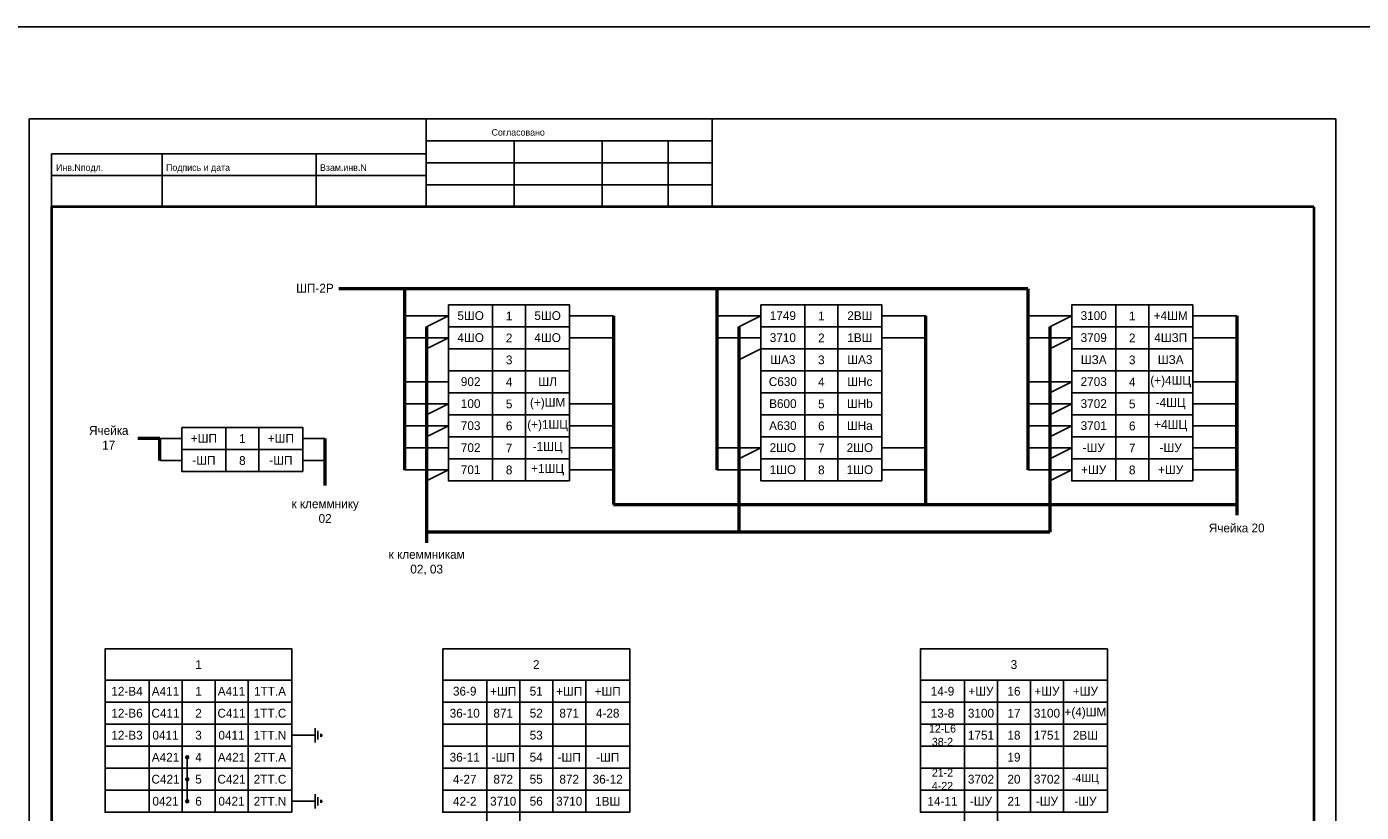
# Model space of a CAD drawing. Header units: millimetres. Extents: x 4897 to 12009, y -3017 to 2708.
# Tile 75 of 86: x 8597 to 8900, y 975 to 1154. Entities that reach past the tile are written whole.
import ezdxf

# ---------------------------------------------------------------- set-up
doc = ezdxf.new("R2010")
doc.units = ezdxf.units.MM
doc.styles.add('SIMPLEX', font='txt', dxfattribs={"height": 5})

msp = doc.modelspace()

# ---------------------------------------------------------------- linework, layer by layer
for p, q in [((8597.27, 1132.6), (8894.32, 1132.6)), ((8597.27, 1132.6), (8597.27, 712.59)), ((8687.51, 1132.6), (8687.51, 1112.6)), ((8752.51, 1112.6), (8752.51, 1132.6)), ((8894.32, 1132.6), (8894.32, 712.59)), ((8687.51, 1127.6), (8752.51, 1127.6)), ((8707.51, 1127.6), (8707.51, 1112.6)), ((8727.51, 1127.6), (8727.51, 1112.6)), ((8742.51, 1127.6), (8742.51, 1112.6)), ((8602.32, 1124.6), (8602.32, 1112.6)), ((8602.32, 1124.6), (8687.51, 1124.6)), ((8627.51, 1124.6), (8627.51, 1112.6)), ((8662.51, 1124.6), (8662.51, 1112.6)), ((8687.51, 1122.6), (8752.51, 1122.6)), ((8602.32, 1119.72), (8687.51, 1119.72)), ((8687.51, 1117.6), (8752.51, 1117.6)), ((8692.62, 1087.8), (8682.62, 1087.8)), ((8692.62, 1087.8), (8687.62, 1085.3)), ((8720.12, 1087.8), (8730.12, 1087.8)), ((8763.59, 1087.8), (8753.59, 1087.8)), ((8763.59, 1087.8), (8758.59, 1085.3)), ((8791.09, 1087.8), (8801.09, 1087.8)), ((8834.25, 1087.8), (8824.25, 1087.8)), ((8834.25, 1087.8), (8829.25, 1085.3)), ((8861.75, 1087.8), (8871.75, 1087.8)), ((8692.62, 1082.8), (8682.62, 1082.8)), ((8692.62, 1082.8), (8687.62, 1080.3)), ((8720.12, 1082.8), (8730.12, 1082.8)), ((8763.59, 1082.8), (8753.59, 1082.8)), ((8763.59, 1080.3), (8758.59, 1077.8)), ((8791.09, 1082.8), (8801.09, 1082.8)), ((8834.25, 1082.8), (8824.25, 1082.8)), ((8834.25, 1082.8), (8829.25, 1080.3)), ((8861.75, 1082.8), (8871.75, 1082.8)), ((8692.62, 1072.8), (8682.62, 1072.8)), ((8834.25, 1072.8), (8824.25, 1072.8)), ((8834.25, 1072.8), (8829.25, 1070.3)), ((8861.75, 1072.8), (8871.75, 1072.8)), ((8692.62, 1067.8), (8682.62, 1067.8)), ((8692.62, 1067.8), (8687.62, 1065.3)), ((8720.12, 1067.8), (8730.12, 1067.8)), ((8834.25, 1067.8), (8824.25, 1067.8)), ((8834.25, 1067.8), (8829.25, 1065.3)), ((8861.75, 1067.8), (8871.75, 1067.8)), ((8692.62, 1062.8), (8682.62, 1062.8)), ((8692.62, 1062.8), (8687.62, 1060.3)), ((8720.12, 1062.8), (8730.12, 1062.8)), ((8834.25, 1062.8), (8824.25, 1062.8)), ((8834.25, 1062.8), (8829.25, 1060.3)), ((8861.75, 1062.8), (8871.75, 1062.8)), ((8631.98, 1059.94), (8626.98, 1059.94)), ((8664.48, 1059.94), (8659.48, 1059.94)), ((8692.62, 1057.8), (8682.62, 1057.8)), ((8720.12, 1057.8), (8730.12, 1057.8)), ((8763.59, 1057.8), (8753.59, 1057.8)), ((8763.59, 1057.8), (8758.59, 1055.3)), ((8791.09, 1057.8), (8801.09, 1057.8)), ((8834.25, 1057.8), (8824.25, 1057.8)), ((8834.25, 1057.8), (8829.25, 1055.3)), ((8861.75, 1057.8), (8871.75, 1057.8)), ((8631.98, 1054.94), (8626.98, 1054.94)), ((8664.48, 1054.94), (8659.48, 1054.94)), ((8692.62, 1052.8), (8682.62, 1052.8)), ((8692.62, 1052.8), (8687.62, 1050.3)), ((8720.12, 1052.8), (8730.12, 1052.8)), ((8763.59, 1052.8), (8753.59, 1052.8)), ((8791.09, 1052.8), (8801.09, 1052.8)), ((8834.25, 1052.8), (8824.25, 1052.8)), ((8834.25, 1052.8), (8829.25, 1050.3)), ((8861.75, 1052.8), (8871.75, 1052.8)), ((8662.24, 992.53), (8657.01, 992.53)), ((8662.24, 990.9), (8662.24, 994.15)), ((8662.89, 991.55), (8662.89, 993.5)), ((8663.54, 992.2), (8663.54, 992.85)), ((8663.54, 992.85), (8663.87, 992.53)), ((8663.54, 992.2), (8663.87, 992.53)), ((8633.2, 987.53), (8633.2, 977.53)), ((8662.24, 977.53), (8657.01, 977.53)), ((8662.24, 975.9), (8662.24, 979.15)), ((8662.89, 976.55), (8662.89, 978.5)), ((8663.54, 977.2), (8663.54, 977.85)), ((8663.54, 977.85), (8663.87, 977.53)), ((8663.54, 977.2), (8663.87, 977.53))]:
    msp.add_line(p, q)
at = {"lineweight": 40}
for p, q in [((8602.32, 1112.6), (8602.32, 717.5)), ((8889.32, 1112.6), (8889.32, 717.5))]:
    msp.add_line(p, q, dxfattribs=at)
at = {"linetype": 'Continuous', "lineweight": 40}
msp.add_line((8889.32, 1112.6), (8602.32, 1112.6), dxfattribs=at)
at = {"linetype": 'Continuous'}
for p, q in [((8703.33, 1112.6), (8683.33, 1112.6)), ((8743.33, 1112.6), (8723.33, 1112.6))]:
    msp.add_line(p, q, dxfattribs=at)
at = {"lineweight": 50}
for p, q in [((8824.25, 1093.94), (8667.62, 1093.94)), ((8682.62, 1093.94), (8682.62, 1052.8)), ((8753.59, 1093.94), (8753.59, 1052.8)), ((8824.25, 1093.94), (8824.25, 1052.8)), ((8730.12, 1087.8), (8730.12, 1044.97)), ((8801.09, 1044.97), (8801.09, 1087.8)), ((8871.75, 1087.8), (8871.75, 1042.53)), ((8687.62, 1085.3), (8687.62, 1036.26)), ((8758.59, 1085.3), (8758.59, 1038.69)), ((8829.25, 1085.3), (8829.25, 1038.69)), ((8871.75, 1052.8), (8871.75, 1072.8)), ((8626.98, 1059.94), (8621.98, 1059.94)), ((8626.98, 1054.94), (8626.98, 1059.94)), ((8664.48, 1059.94), (8664.48, 1049.31)), ((8730.12, 1044.97), (8871.75, 1044.97)), ((8829.25, 1038.69), (8687.62, 1038.69)), ((8730.12, 1038.69), (8726.11, 1038.69))]:
    msp.add_line(p, q, dxfattribs=at)
at = {"color": 1}
msp.add_lwpolyline([(5068.94, 1153.52), (9172.62, 1153.52), (9172.62, 657.53), (5068.94, 657.53)], close=True, dxfattribs=at)
for points in [[(8702.62, 1085.3), (8692.62, 1085.3), (8692.62, 1090.3), (8702.62, 1090.3)], [(8702.62, 1085.3), (8692.62, 1085.3), (8692.62, 1090.3), (8702.62, 1090.3)], [(8702.62, 1085.3), (8710.12, 1085.3), (8710.12, 1090.3), (8702.62, 1090.3)], [(8720.12, 1085.3), (8710.12, 1085.3), (8710.12, 1090.3), (8720.12, 1090.3)], [(8720.12, 1085.3), (8710.12, 1085.3), (8710.12, 1090.3), (8720.12, 1090.3)], [(8773.59, 1085.3), (8763.59, 1085.3), (8763.59, 1090.3), (8773.59, 1090.3)], [(8773.59, 1085.3), (8763.59, 1085.3), (8763.59, 1090.3), (8773.59, 1090.3)], [(8773.59, 1085.3), (8781.09, 1085.3), (8781.09, 1090.3), (8773.59, 1090.3)], [(8791.09, 1085.3), (8781.09, 1085.3), (8781.09, 1090.3), (8791.09, 1090.3)], [(8791.09, 1085.3), (8781.09, 1085.3), (8781.09, 1090.3), (8791.09, 1090.3)], [(8844.25, 1085.3), (8834.25, 1085.3), (8834.25, 1090.3), (8844.25, 1090.3)], [(8844.25, 1085.3), (8834.25, 1085.3), (8834.25, 1090.3), (8844.25, 1090.3)], [(8844.25, 1085.3), (8851.75, 1085.3), (8851.75, 1090.3), (8844.25, 1090.3)], [(8861.75, 1085.3), (8851.75, 1085.3), (8851.75, 1090.3), (8861.75, 1090.3)], [(8861.75, 1085.3), (8851.75, 1085.3), (8851.75, 1090.3), (8861.75, 1090.3)], [(8702.62, 1080.3), (8692.62, 1080.3), (8692.62, 1085.3), (8702.62, 1085.3)], [(8702.62, 1080.3), (8692.62, 1080.3), (8692.62, 1085.3), (8702.62, 1085.3)], [(8702.62, 1080.3), (8710.12, 1080.3), (8710.12, 1085.3), (8702.62, 1085.3)], [(8720.12, 1080.3), (8710.12, 1080.3), (8710.12, 1085.3), (8720.12, 1085.3)], [(8720.12, 1080.3), (8710.12, 1080.3), (8710.12, 1085.3), (8720.12, 1085.3)], [(8773.59, 1080.3), (8763.59, 1080.3), (8763.59, 1085.3), (8773.59, 1085.3)], [(8773.59, 1080.3), (8763.59, 1080.3), (8763.59, 1085.3), (8773.59, 1085.3)], [(8773.59, 1080.3), (8781.09, 1080.3), (8781.09, 1085.3), (8773.59, 1085.3)], [(8791.09, 1080.3), (8781.09, 1080.3), (8781.09, 1085.3), (8791.09, 1085.3)], [(8791.09, 1080.3), (8781.09, 1080.3), (8781.09, 1085.3), (8791.09, 1085.3)], [(8844.25, 1080.3), (8834.25, 1080.3), (8834.25, 1085.3), (8844.25, 1085.3)], [(8844.25, 1080.3), (8834.25, 1080.3), (8834.25, 1085.3), (8844.25, 1085.3)], [(8844.25, 1080.3), (8851.75, 1080.3), (8851.75, 1085.3), (8844.25, 1085.3)], [(8861.75, 1080.3), (8851.75, 1080.3), (8851.75, 1085.3), (8861.75, 1085.3)], [(8861.75, 1080.3), (8851.75, 1080.3), (8851.75, 1085.3), (8861.75, 1085.3)], [(8702.62, 1075.3), (8692.62, 1075.3), (8692.62, 1080.3), (8702.62, 1080.3)], [(8702.62, 1075.3), (8692.62, 1075.3), (8692.62, 1080.3), (8702.62, 1080.3)], [(8702.62, 1075.3), (8710.12, 1075.3), (8710.12, 1080.3), (8702.62, 1080.3)], [(8720.12, 1075.3), (8710.12, 1075.3), (8710.12, 1080.3), (8720.12, 1080.3)], [(8720.12, 1075.3), (8710.12, 1075.3), (8710.12, 1080.3), (8720.12, 1080.3)], [(8773.59, 1075.3), (8763.59, 1075.3), (8763.59, 1080.3), (8773.59, 1080.3)], [(8773.59, 1075.3), (8763.59, 1075.3), (8763.59, 1080.3), (8773.59, 1080.3)], [(8773.59, 1075.3), (8781.09, 1075.3), (8781.09, 1080.3), (8773.59, 1080.3)], [(8791.09, 1075.3), (8781.09, 1075.3), (8781.09, 1080.3), (8791.09, 1080.3)], [(8791.09, 1075.3), (8781.09, 1075.3), (8781.09, 1080.3), (8791.09, 1080.3)], [(8844.25, 1075.3), (8834.25, 1075.3), (8834.25, 1080.3), (8844.25, 1080.3)], [(8844.25, 1075.3), (8834.25, 1075.3), (8834.25, 1080.3), (8844.25, 1080.3)], [(8844.25, 1075.3), (8851.75, 1075.3), (8851.75, 1080.3), (8844.25, 1080.3)], [(8861.75, 1075.3), (8851.75, 1075.3), (8851.75, 1080.3), (8861.75, 1080.3)], [(8861.75, 1075.3), (8851.75, 1075.3), (8851.75, 1080.3), (8861.75, 1080.3)], [(8702.62, 1070.3), (8692.62, 1070.3), (8692.62, 1075.3), (8702.62, 1075.3)], [(8702.62, 1070.3), (8692.62, 1070.3), (8692.62, 1075.3), (8702.62, 1075.3)], [(8702.62, 1070.3), (8710.12, 1070.3), (8710.12, 1075.3), (8702.62, 1075.3)], [(8720.12, 1070.3), (8710.12, 1070.3), (8710.12, 1075.3), (8720.12, 1075.3)], [(8720.12, 1070.3), (8710.12, 1070.3), (8710.12, 1075.3), (8720.12, 1075.3)], [(8773.59, 1070.3), (8763.59, 1070.3), (8763.59, 1075.3), (8773.59, 1075.3)], [(8773.59, 1070.3), (8763.59, 1070.3), (8763.59, 1075.3), (8773.59, 1075.3)], [(8773.59, 1070.3), (8781.09, 1070.3), (8781.09, 1075.3), (8773.59, 1075.3)], [(8791.09, 1070.3), (8781.09, 1070.3), (8781.09, 1075.3), (8791.09, 1075.3)], [(8791.09, 1070.3), (8781.09, 1070.3), (8781.09, 1075.3), (8791.09, 1075.3)], [(8844.25, 1070.3), (8834.25, 1070.3), (8834.25, 1075.3), (8844.25, 1075.3)], [(8844.25, 1070.3), (8834.25, 1070.3), (8834.25, 1075.3), (8844.25, 1075.3)], [(8844.25, 1070.3), (8851.75, 1070.3), (8851.75, 1075.3), (8844.25, 1075.3)], [(8861.75, 1070.3), (8851.75, 1070.3), (8851.75, 1075.3), (8861.75, 1075.3)], [(8861.75, 1070.3), (8851.75, 1070.3), (8851.75, 1075.3), (8861.75, 1075.3)], [(8702.62, 1065.3), (8692.62, 1065.3), (8692.62, 1070.3), (8702.62, 1070.3)], [(8702.62, 1065.3), (8692.62, 1065.3), (8692.62, 1070.3), (8702.62, 1070.3)], [(8702.62, 1065.3), (8710.12, 1065.3), (8710.12, 1070.3), (8702.62, 1070.3)], [(8720.12, 1065.3), (8710.12, 1065.3), (8710.12, 1070.3), (8720.12, 1070.3)], [(8720.12, 1065.3), (8710.12, 1065.3), (8710.12, 1070.3), (8720.12, 1070.3)], [(8773.59, 1065.3), (8763.59, 1065.3), (8763.59, 1070.3), (8773.59, 1070.3)], [(8773.59, 1065.3), (8763.59, 1065.3), (8763.59, 1070.3), (8773.59, 1070.3)], [(8773.59, 1065.3), (8781.09, 1065.3), (8781.09, 1070.3), (8773.59, 1070.3)], [(8791.09, 1065.3), (8781.09, 1065.3), (8781.09, 1070.3), (8791.09, 1070.3)], [(8791.09, 1065.3), (8781.09, 1065.3), (8781.09, 1070.3), (8791.09, 1070.3)], [(8844.25, 1065.3), (8834.25, 1065.3), (8834.25, 1070.3), (8844.25, 1070.3)], [(8844.25, 1065.3), (8834.25, 1065.3), (8834.25, 1070.3), (8844.25, 1070.3)], [(8844.25, 1065.3), (8851.75, 1065.3), (8851.75, 1070.3), (8844.25, 1070.3)], [(8861.75, 1065.3), (8851.75, 1065.3), (8851.75, 1070.3), (8861.75, 1070.3)], [(8861.75, 1065.3), (8851.75, 1065.3), (8851.75, 1070.3), (8861.75, 1070.3)], [(8702.62, 1060.3), (8692.62, 1060.3), (8692.62, 1065.3), (8702.62, 1065.3)], [(8702.62, 1060.3), (8692.62, 1060.3), (8692.62, 1065.3), (8702.62, 1065.3)], [(8702.62, 1060.3), (8710.12, 1060.3), (8710.12, 1065.3), (8702.62, 1065.3)], [(8720.12, 1060.3), (8710.12, 1060.3), (8710.12, 1065.3), (8720.12, 1065.3)], [(8720.12, 1060.3), (8710.12, 1060.3), (8710.12, 1065.3), (8720.12, 1065.3)], [(8773.59, 1060.3), (8763.59, 1060.3), (8763.59, 1065.3), (8773.59, 1065.3)], [(8773.59, 1060.3), (8763.59, 1060.3), (8763.59, 1065.3), (8773.59, 1065.3)], [(8773.59, 1060.3), (8781.09, 1060.3), (8781.09, 1065.3), (8773.59, 1065.3)], [(8791.09, 1060.3), (8781.09, 1060.3), (8781.09, 1065.3), (8791.09, 1065.3)], [(8791.09, 1060.3), (8781.09, 1060.3), (8781.09, 1065.3), (8791.09, 1065.3)], [(8844.25, 1060.3), (8834.25, 1060.3), (8834.25, 1065.3), (8844.25, 1065.3)], [(8844.25, 1060.3), (8834.25, 1060.3), (8834.25, 1065.3), (8844.25, 1065.3)], [(8844.25, 1060.3), (8851.75, 1060.3), (8851.75, 1065.3), (8844.25, 1065.3)], [(8861.75, 1060.3), (8851.75, 1060.3), (8851.75, 1065.3), (8861.75, 1065.3)], [(8861.75, 1060.3), (8851.75, 1060.3), (8851.75, 1065.3), (8861.75, 1065.3)], [(8641.98, 1057.44), (8631.98, 1057.44), (8631.98, 1062.44), (8641.98, 1062.44)], [(8641.98, 1057.44), (8631.98, 1057.44), (8631.98, 1062.44), (8641.98, 1062.44)], [(8641.98, 1057.44), (8649.48, 1057.44), (8649.48, 1062.44), (8641.98, 1062.44)], [(8659.48, 1057.44), (8649.48, 1057.44), (8649.48, 1062.44), (8659.48, 1062.44)], [(8659.48, 1057.44), (8649.48, 1057.44), (8649.48, 1062.44), (8659.48, 1062.44)], [(8702.62, 1055.3), (8692.62, 1055.3), (8692.62, 1060.3), (8702.62, 1060.3)], [(8702.62, 1055.3), (8692.62, 1055.3), (8692.62, 1060.3), (8702.62, 1060.3)], [(8702.62, 1055.3), (8710.12, 1055.3), (8710.12, 1060.3), (8702.62, 1060.3)], [(8720.12, 1055.3), (8710.12, 1055.3), (8710.12, 1060.3), (8720.12, 1060.3)], [(8720.12, 1055.3), (8710.12, 1055.3), (8710.12, 1060.3), (8720.12, 1060.3)], [(8773.59, 1055.3), (8763.59, 1055.3), (8763.59, 1060.3), (8773.59, 1060.3)], [(8773.59, 1055.3), (8763.59, 1055.3), (8763.59, 1060.3), (8773.59, 1060.3)], [(8773.59, 1055.3), (8781.09, 1055.3), (8781.09, 1060.3), (8773.59, 1060.3)], [(8791.09, 1055.3), (8781.09, 1055.3), (8781.09, 1060.3), (8791.09, 1060.3)], [(8791.09, 1055.3), (8781.09, 1055.3), (8781.09, 1060.3), (8791.09, 1060.3)], [(8844.25, 1055.3), (8834.25, 1055.3), (8834.25, 1060.3), (8844.25, 1060.3)], [(8844.25, 1055.3), (8834.25, 1055.3), (8834.25, 1060.3), (8844.25, 1060.3)], [(8844.25, 1055.3), (8851.75, 1055.3), (8851.75, 1060.3), (8844.25, 1060.3)], [(8861.75, 1055.3), (8851.75, 1055.3), (8851.75, 1060.3), (8861.75, 1060.3)], [(8861.75, 1055.3), (8851.75, 1055.3), (8851.75, 1060.3), (8861.75, 1060.3)], [(8641.98, 1052.44), (8631.98, 1052.44), (8631.98, 1057.44), (8641.98, 1057.44)], [(8641.98, 1052.44), (8631.98, 1052.44), (8631.98, 1057.44), (8641.98, 1057.44)], [(8641.98, 1052.44), (8649.48, 1052.44), (8649.48, 1057.44), (8641.98, 1057.44)], [(8659.48, 1052.44), (8649.48, 1052.44), (8649.48, 1057.44), (8659.48, 1057.44)], [(8659.48, 1052.44), (8649.48, 1052.44), (8649.48, 1057.44), (8659.48, 1057.44)], [(8702.62, 1050.3), (8692.62, 1050.3), (8692.62, 1055.3), (8702.62, 1055.3)], [(8702.62, 1050.3), (8692.62, 1050.3), (8692.62, 1055.3), (8702.62, 1055.3)], [(8702.62, 1050.3), (8710.12, 1050.3), (8710.12, 1055.3), (8702.62, 1055.3)], [(8720.12, 1050.3), (8710.12, 1050.3), (8710.12, 1055.3), (8720.12, 1055.3)], [(8720.12, 1050.3), (8710.12, 1050.3), (8710.12, 1055.3), (8720.12, 1055.3)], [(8773.59, 1050.3), (8763.59, 1050.3), (8763.59, 1055.3), (8773.59, 1055.3)], [(8773.59, 1050.3), (8763.59, 1050.3), (8763.59, 1055.3), (8773.59, 1055.3)], [(8773.59, 1050.3), (8781.09, 1050.3), (8781.09, 1055.3), (8773.59, 1055.3)], [(8791.09, 1050.3), (8781.09, 1050.3), (8781.09, 1055.3), (8791.09, 1055.3)], [(8791.09, 1050.3), (8781.09, 1050.3), (8781.09, 1055.3), (8791.09, 1055.3)], [(8844.25, 1050.3), (8834.25, 1050.3), (8834.25, 1055.3), (8844.25, 1055.3)], [(8844.25, 1050.3), (8834.25, 1050.3), (8834.25, 1055.3), (8844.25, 1055.3)], [(8844.25, 1050.3), (8851.75, 1050.3), (8851.75, 1055.3), (8844.25, 1055.3)], [(8861.75, 1050.3), (8851.75, 1050.3), (8851.75, 1055.3), (8861.75, 1055.3)], [(8861.75, 1050.3), (8851.75, 1050.3), (8851.75, 1055.3), (8861.75, 1055.3)], [(8614.51, 1005.03), (8657.01, 1005.03), (8657.01, 1012.14), (8614.51, 1012.14)], [(8691.27, 1005.03), (8733.77, 1005.03), (8733.77, 1012.14), (8691.27, 1012.14)], [(8799.87, 1005.03), (8842.36, 1005.03), (8842.36, 1012.14), (8799.87, 1012.14)], [(8624.51, 1000.03), (8614.51, 1000.03), (8614.51, 1005.03), (8624.51, 1005.03)], [(8624.51, 1000.03), (8632.01, 1000.03), (8632.01, 1005.03), (8624.51, 1005.03)], [(8632.01, 1000.03), (8639.51, 1000.03), (8639.51, 1005.03), (8632.01, 1005.03)], [(8639.51, 1000.03), (8647.01, 1000.03), (8647.01, 1005.03), (8639.51, 1005.03)], [(8657.01, 1000.03), (8647.01, 1000.03), (8647.01, 1005.03), (8657.01, 1005.03)], [(8701.27, 1000.03), (8691.27, 1000.03), (8691.27, 1005.03), (8701.27, 1005.03)], [(8701.27, 1000.03), (8708.77, 1000.03), (8708.77, 1005.03), (8701.27, 1005.03)], [(8708.77, 1000.03), (8716.27, 1000.03), (8716.27, 1005.03), (8708.77, 1005.03)], [(8716.27, 1000.03), (8723.77, 1000.03), (8723.77, 1005.03), (8716.27, 1005.03)], [(8733.77, 1000.03), (8723.77, 1000.03), (8723.77, 1005.03), (8733.77, 1005.03)], [(8809.87, 1000.03), (8799.87, 1000.03), (8799.87, 1005.03), (8809.87, 1005.03)], [(8809.87, 1000.03), (8817.37, 1000.03), (8817.37, 1005.03), (8809.87, 1005.03)], [(8817.37, 1000.03), (8824.87, 1000.03), (8824.87, 1005.03), (8817.37, 1005.03)], [(8824.87, 1000.03), (8832.37, 1000.03), (8832.37, 1005.03), (8824.87, 1005.03)], [(8842.36, 1000.03), (8832.37, 1000.03), (8832.37, 1005.03), (8842.36, 1005.03)], [(8624.51, 995.03), (8614.51, 995.03), (8614.51, 1000.03), (8624.51, 1000.03)], [(8624.51, 995.03), (8632.01, 995.03), (8632.01, 1000.03), (8624.51, 1000.03)], [(8632.01, 995.03), (8639.51, 995.03), (8639.51, 1000.03), (8632.01, 1000.03)], [(8639.51, 995.03), (8647.01, 995.03), (8647.01, 1000.03), (8639.51, 1000.03)], [(8657.01, 995.03), (8647.01, 995.03), (8647.01, 1000.03), (8657.01, 1000.03)], [(8701.27, 995.03), (8691.27, 995.03), (8691.27, 1000.03), (8701.27, 1000.03)], [(8701.27, 995.03), (8708.77, 995.03), (8708.77, 1000.03), (8701.27, 1000.03)], [(8708.77, 995.03), (8716.27, 995.03), (8716.27, 1000.03), (8708.77, 1000.03)], [(8716.27, 995.03), (8723.77, 995.03), (8723.77, 1000.03), (8716.27, 1000.03)], [(8733.77, 995.03), (8723.77, 995.03), (8723.77, 1000.03), (8733.77, 1000.03)], [(8809.87, 995.03), (8799.87, 995.03), (8799.87, 1000.03), (8809.87, 1000.03)], [(8809.87, 995.03), (8817.37, 995.03), (8817.37, 1000.03), (8809.87, 1000.03)], [(8817.37, 995.03), (8824.87, 995.03), (8824.87, 1000.03), (8817.37, 1000.03)], [(8824.87, 995.03), (8832.37, 995.03), (8832.37, 1000.03), (8824.87, 1000.03)], [(8842.36, 995.03), (8832.37, 995.03), (8832.37, 1000.03), (8842.36, 1000.03)], [(8624.51, 990.03), (8614.51, 990.03), (8614.51, 995.03), (8624.51, 995.03)], [(8624.51, 990.03), (8632.01, 990.03), (8632.01, 995.03), (8624.51, 995.03)], [(8632.01, 990.03), (8639.51, 990.03), (8639.51, 995.03), (8632.01, 995.03)], [(8639.51, 990.03), (8647.01, 990.03), (8647.01, 995.03), (8639.51, 995.03)], [(8657.01, 990.03), (8647.01, 990.03), (8647.01, 995.03), (8657.01, 995.03)], [(8701.27, 990.03), (8691.27, 990.03), (8691.27, 995.03), (8701.27, 995.03)], [(8701.27, 990.03), (8708.77, 990.03), (8708.77, 995.03), (8701.27, 995.03)], [(8708.77, 990.03), (8716.27, 990.03), (8716.27, 995.03), (8708.77, 995.03)], [(8716.27, 990.03), (8723.77, 990.03), (8723.77, 995.03), (8716.27, 995.03)], [(8733.77, 990.03), (8723.77, 990.03), (8723.77, 995.03), (8733.77, 995.03)], [(8809.87, 990.03), (8799.87, 990.03), (8799.87, 995.03), (8809.87, 995.03)], [(8809.87, 990.03), (8817.37, 990.03), (8817.37, 995.03), (8809.87, 995.03)], [(8817.37, 990.03), (8824.87, 990.03), (8824.87, 995.03), (8817.37, 995.03)], [(8824.87, 990.03), (8832.37, 990.03), (8832.37, 995.03), (8824.87, 995.03)], [(8842.36, 990.03), (8832.37, 990.03), (8832.37, 995.03), (8842.36, 995.03)], [(8624.51, 985.03), (8614.51, 985.03), (8614.51, 990.03), (8624.51, 990.03)], [(8624.51, 985.03), (8632.01, 985.03), (8632.01, 990.03), (8624.51, 990.03)], [(8632.01, 985.03), (8639.51, 985.03), (8639.51, 990.03), (8632.01, 990.03)], [(8639.51, 985.03), (8647.01, 985.03), (8647.01, 990.03), (8639.51, 990.03)], [(8657.01, 985.03), (8647.01, 985.03), (8647.01, 990.03), (8657.01, 990.03)], [(8701.27, 985.03), (8691.27, 985.03), (8691.27, 990.03), (8701.27, 990.03)], [(8701.27, 985.03), (8708.77, 985.03), (8708.77, 990.03), (8701.27, 990.03)], [(8708.77, 985.03), (8716.27, 985.03), (8716.27, 990.03), (8708.77, 990.03)], [(8716.27, 985.03), (8723.77, 985.03), (8723.77, 990.03), (8716.27, 990.03)], [(8733.77, 985.03), (8723.77, 985.03), (8723.77, 990.03), (8733.77, 990.03)], [(8809.87, 985.03), (8799.87, 985.03), (8799.87, 990.03), (8809.87, 990.03)], [(8809.87, 985.03), (8817.37, 985.03), (8817.37, 990.03), (8809.87, 990.03)], [(8817.37, 985.03), (8824.87, 985.03), (8824.87, 990.03), (8817.37, 990.03)], [(8824.87, 985.03), (8832.37, 985.03), (8832.37, 990.03), (8824.87, 990.03)], [(8842.36, 985.03), (8832.37, 985.03), (8832.37, 990.03), (8842.36, 990.03)], [(8624.51, 980.03), (8614.51, 980.03), (8614.51, 985.03), (8624.51, 985.03)], [(8624.51, 980.03), (8632.01, 980.03), (8632.01, 985.03), (8624.51, 985.03)], [(8632.01, 980.03), (8639.51, 980.03), (8639.51, 985.03), (8632.01, 985.03)], [(8639.51, 980.03), (8647.01, 980.03), (8647.01, 985.03), (8639.51, 985.03)], [(8657.01, 980.03), (8647.01, 980.03), (8647.01, 985.03), (8657.01, 985.03)], [(8701.27, 980.03), (8691.27, 980.03), (8691.27, 985.03), (8701.27, 985.03)], [(8701.27, 980.03), (8708.77, 980.03), (8708.77, 985.03), (8701.27, 985.03)], [(8708.77, 980.03), (8716.27, 980.03), (8716.27, 985.03), (8708.77, 985.03)], [(8716.27, 980.03), (8723.77, 980.03), (8723.77, 985.03), (8716.27, 985.03)], [(8733.77, 980.03), (8723.77, 980.03), (8723.77, 985.03), (8733.77, 985.03)], [(8809.87, 980.03), (8799.87, 980.03), (8799.87, 985.03), (8809.87, 985.03)], [(8809.87, 980.03), (8817.37, 980.03), (8817.37, 985.03), (8809.87, 985.03)], [(8817.37, 980.03), (8824.87, 980.03), (8824.87, 985.03), (8817.37, 985.03)], [(8824.87, 980.03), (8832.37, 980.03), (8832.37, 985.03), (8824.87, 985.03)], [(8842.36, 980.03), (8832.37, 980.03), (8832.37, 985.03), (8842.36, 985.03)], [(8624.51, 975.03), (8614.51, 975.03), (8614.51, 980.03), (8624.51, 980.03)], [(8624.51, 975.03), (8614.51, 975.03), (8614.51, 980.03), (8624.51, 980.03)], [(8624.51, 975.03), (8632.01, 975.03), (8632.01, 980.03), (8624.51, 980.03)], [(8624.51, 975.03), (8632.01, 975.03), (8632.01, 980.03), (8624.51, 980.03)], [(8632.01, 975.03), (8639.51, 975.03), (8639.51, 980.03), (8632.01, 980.03)], [(8639.51, 975.03), (8647.01, 975.03), (8647.01, 980.03), (8639.51, 980.03)], [(8639.51, 975.03), (8647.01, 975.03), (8647.01, 980.03), (8639.51, 980.03)], [(8657.01, 975.03), (8647.01, 975.03), (8647.01, 980.03), (8657.01, 980.03)], [(8657.01, 975.03), (8647.01, 975.03), (8647.01, 980.03), (8657.01, 980.03)], [(8701.27, 975.03), (8691.27, 975.03), (8691.27, 980.03), (8701.27, 980.03)], [(8701.27, 975.03), (8691.27, 975.03), (8691.27, 980.03), (8701.27, 980.03)], [(8701.27, 975.03), (8708.77, 975.03), (8708.77, 980.03), (8701.27, 980.03)], [(8701.27, 975.03), (8708.77, 975.03), (8708.77, 980.03), (8701.27, 980.03)], [(8708.77, 975.03), (8716.27, 975.03), (8716.27, 980.03), (8708.77, 980.03)], [(8716.27, 975.03), (8723.77, 975.03), (8723.77, 980.03), (8716.27, 980.03)], [(8716.27, 975.03), (8723.77, 975.03), (8723.77, 980.03), (8716.27, 980.03)], [(8733.77, 975.03), (8723.77, 975.03), (8723.77, 980.03), (8733.77, 980.03)], [(8733.77, 975.03), (8723.77, 975.03), (8723.77, 980.03), (8733.77, 980.03)], [(8809.87, 975.03), (8799.87, 975.03), (8799.87, 980.03), (8809.87, 980.03)], [(8809.87, 975.03), (8799.87, 975.03), (8799.87, 980.03), (8809.87, 980.03)], [(8809.87, 975.03), (8817.37, 975.03), (8817.37, 980.03), (8809.87, 980.03)], [(8809.87, 975.03), (8817.37, 975.03), (8817.37, 980.03), (8809.87, 980.03)], [(8817.37, 975.03), (8824.87, 975.03), (8824.87, 980.03), (8817.37, 980.03)], [(8824.87, 975.03), (8832.37, 975.03), (8832.37, 980.03), (8824.87, 980.03)], [(8824.87, 975.03), (8832.37, 975.03), (8832.37, 980.03), (8824.87, 980.03)], [(8842.36, 975.03), (8832.37, 975.03), (8832.37, 980.03), (8842.36, 980.03)], [(8842.36, 975.03), (8832.37, 975.03), (8832.37, 980.03), (8842.36, 980.03)], [(8701.27, 970.03), (8708.77, 970.03), (8708.77, 975.03), (8701.27, 975.03)], [(8809.87, 970.03), (8817.37, 970.03), (8817.37, 975.03), (8809.87, 975.03)]]:
    msp.add_lwpolyline(points, close=True)
at = {"const_width": 0.45}
for points in [[(8633.2, 987.8, 1), (8633.2, 987.25, 1)], [(8633.2, 982.8, 1), (8633.2, 982.25, 1)], [(8633.2, 977.8, 1), (8633.2, 977.25, 1)]]:
    msp.add_lwpolyline(points, format="xyb", close=True, dxfattribs=at)

# ---------------------------------------------------------------- texts
at = {"linetype": 'Continuous', "style": 'SIMPLEX'}
for s, p in [('Согласовано', (8702.38, 1128.77)), ('Инв.Nподл.', (8603.38, 1120.77)), ('Подпись и дата', (8628.38, 1120.77)), ('Взам.инв.N', (8663.38, 1120.77))]:
    msp.add_text(s, height=1.5, dxfattribs=at).set_placement(p)
at = {"attachment_point": 5, "style": 'SIMPLEX'}
for s, insert, char_height, width, rotation in [('ШП-2Р', (8662.23, 1094.12), 2, 9.9995, 0.0001), ('5ШО', (8697.62, 1087.86), 2, 9.9995, 0), ('5ШО', (8715.12, 1087.86), 2, 9.9995, 0), ('1749', (8768.59, 1087.86), 2, 9.9995, 0), ('2ВШ', (8786.09, 1087.86), 2, 9.9995, 0), ('3100', (8839.25, 1087.86), 2, 9.9995, 0), ('+4ШМ', (8856.75, 1087.86), 2, 9.9995, 0), ('4ШО', (8697.62, 1082.86), 2, 9.9995, 0), ('4ШО', (8715.12, 1082.86), 2, 9.9995, 0), ('3710', (8768.59, 1082.86), 2, 9.9995, 0), ('1ВШ', (8786.09, 1082.86), 2, 9.9995, 0), ('3709', (8839.25, 1082.86), 2, 9.9995, 0), ('4ШЗП', (8856.75, 1082.86), 2, 9.9995, 0), ('ША3', (8768.59, 1077.86), 2, 9.9995, 0), ('ША3', (8786.09, 1077.86), 2, 9.9995, 0), ('ШЗА', (8839.25, 1077.86), 2, 9.9995, 0), ('ШЗА', (8856.75, 1077.86), 2, 9.9995, 0), ('902', (8697.62, 1072.86), 2, 9.9995, 0), ('ШЛ', (8715.12, 1072.86), 2, 9.9995, 0), ('C630', (8768.59, 1072.86), 2, 9.9995, 0), ('ШНс', (8786.09, 1072.86), 2, 9.9995, 0), ('2703', (8839.25, 1072.86), 2, 9.9995, 0), ('(+)4ШЦ', (8856.75, 1072.86), 2, 9.9995, 0), ('100', (8697.62, 1067.86), 2, 9.9995, 0), ('(+)ШМ', (8715.12, 1067.86), 2, 9.9995, 0), ('B600', (8768.59, 1067.86), 2, 9.9995, 0), ('ШНb', (8786.09, 1067.86), 2, 9.9995, 0), ('3702', (8839.25, 1067.86), 2, 9.9995, 0), ('-4ШЦ', (8856.75, 1067.86), 2, 9.9995, 0), ('Ячейка 17', (8615.35, 1060.12), 2, 9.9995, 0.0001), ('703', (8697.62, 1062.86), 2, 9.9995, 0), ('(+)1ШЦ', (8715.12, 1062.86), 2, 9.9995, 0), ('A630', (8768.59, 1062.86), 2, 9.9995, 0), ('ШНa', (8786.09, 1062.86), 2, 9.9995, 0), ('3701', (8839.25, 1062.86), 2, 9.9995, 0), ('+4ШЦ', (8856.75, 1062.86), 2, 9.9995, 0), ('+ШП', (8636.98, 1060), 2, 9.9995, 0), ('+ШП', (8654.48, 1060), 2, 9.9995, 0), ('702', (8697.62, 1057.86), 2, 9.9995, 0), ('-1ШЦ', (8715.12, 1057.86), 2, 9.9995, 0), ('2ШО', (8768.59, 1057.86), 2, 9.9995, 0), ('2ШО', (8786.09, 1057.86), 2, 9.9995, 0), ('-ШУ', (8839.25, 1057.86), 2, 9.9995, 0), ('-ШУ', (8856.75, 1057.86), 2, 9.9995, 0), ('-ШП', (8636.98, 1055), 2, 9.9995, 0), ('-ШП', (8654.48, 1055), 2, 9.9995, 0), ('701', (8697.62, 1052.86), 2, 9.9995, 0), ('+1ШЦ', (8715.12, 1052.86), 2, 9.9995, 0), ('1ШО', (8768.59, 1052.86), 2, 9.9995, 0), ('1ШО', (8786.09, 1052.86), 2, 9.9995, 0), ('+ШУ', (8839.25, 1052.86), 2, 9.9995, 0), ('+ШУ', (8856.75, 1052.86), 2, 9.9995, 0), ('к клеммнику \\P02', (8664.54, 1043.44), 2, 24.2261, 0), ('Ячейка 20', (8871.75, 1039.61), 2, 16.5197, 0), ('к клеммникам \\P02, 03', (8687.62, 1031.77), 2, 24.2261, 0), ('12-B4', (8619.51, 1002.53), 2, 9.9996, 0), ('A411', (8628.26, 1002.53), 2, 7.4996, 0), ('A411', (8643.26, 1002.53), 2, 7.4996, 0), ('1ТТ.A', (8652.01, 1002.53), 2, 9.9996, 0), ('36-9', (8696.27, 1002.53), 2, 9.9996, 0), ('+ШП', (8705.02, 1002.53), 2, 7.4997, 0), ('+ШП', (8720.02, 1002.53), 2, 7.4996, 0), ('+ШП', (8728.77, 1002.53), 2, 9.9996, 0), ('14-9', (8804.87, 1002.53), 2, 9.9996, 0), ('+ШУ', (8813.62, 1002.53), 2, 7.4997, 0), ('+ШУ', (8828.62, 1002.53), 2, 7.4997, 0), ('+ШУ', (8837.36, 1002.53), 2, 9.9996, 0), ('12-B6', (8619.51, 997.53), 2, 9.9996, 0), ('С411', (8628.26, 997.53), 2, 7.4996, 0), ('С411', (8643.26, 997.53), 2, 7.4996, 0), ('1ТТ.C', (8652.01, 997.53), 2, 9.9996, 0), ('36-10', (8696.27, 997.53), 2, 9.9996, 0), ('871', (8705.02, 997.53), 2, 7.4996, 0), ('871', (8720.02, 997.53), 2, 7.4996, 0), ('4-28', (8728.77, 997.53), 2, 9.9996, 0), ('13-8', (8804.87, 997.53), 2, 9.9996, 0), ('3100', (8813.62, 997.53), 2, 7.4997, 0), ('3100', (8828.62, 997.53), 2, 7.4997, 0), ('+(4)ШМ', (8837.36, 997.53), 2, 9.9996, 0), ('12-L6\\P38-2', (8804.87, 992.53), 1.8, 9.9996, 0), ('12-B3', (8619.51, 992.53), 2, 9.9996, 0), ('0411', (8628.26, 992.53), 2, 7.4996, 0), ('0411', (8643.26, 992.53), 2, 7.4996, 0), ('1ТТ.N', (8652.01, 992.53), 2, 9.9996, 0), ('1751', (8813.62, 992.53), 2, 7.4997, 0), ('1751', (8828.62, 992.53), 2, 7.4997, 0), ('2ВШ', (8837.36, 992.53), 2, 9.9996, 0), ('A421', (8628.26, 987.53), 2, 7.4996, 0), ('A421', (8643.26, 987.53), 2, 7.4996, 0), ('2ТТ.A', (8652.01, 987.53), 2, 9.9996, 0), ('36-11', (8696.27, 987.53), 2, 9.9996, 0), ('-ШП', (8705.02, 987.53), 2, 7.4996, 0), ('-ШП', (8720.02, 987.53), 2, 7.4996, 0), ('-ШП', (8728.77, 987.53), 2, 9.9996, 0), ('C421', (8628.26, 982.53), 2, 7.4996, 0), ('C421', (8643.26, 982.53), 2, 7.4996, 0), ('2ТТ.C', (8652.01, 982.53), 2, 9.9996, 0), ('4-27', (8696.27, 982.53), 2, 9.9996, 0), ('872', (8705.02, 982.53), 2, 7.4996, 0), ('872', (8720.02, 982.53), 2, 7.4996, 0), ('36-12', (8728.77, 982.53), 2, 9.9996, 0), ('21-2\\P4-22', (8804.87, 982.53), 1.8, 9.9996, 0), ('3702', (8813.62, 982.53), 2, 7.4997, 0), ('3702', (8828.62, 982.53), 2, 7.4997, 0), ('-4ШЦ', (8837.36, 982.53), 1.8, 9.9996, 0), ('0421', (8628.26, 977.53), 2, 7.4996, 0), ('0421', (8643.26, 977.53), 2, 7.4996, 0), ('2ТТ.N', (8652.01, 977.53), 2, 9.9996, 0), ('42-2', (8696.27, 977.53), 2, 9.9996, 0), ('3710', (8705.02, 977.53), 2, 7.4996, 0), ('3710', (8720.02, 977.53), 2, 7.4996, 0), ('1ВШ', (8728.77, 977.53), 2, 9.9996, 0), ('14-11', (8804.87, 977.53), 2, 9.9996, 0), ('-ШУ', (8813.62, 977.53), 2, 7.4997, 0), ('-ШУ', (8828.62, 977.53), 2, 7.4997, 0), ('-ШУ', (8837.36, 977.53), 2, 9.9996, 0)]:
    msp.add_mtext(s, dxfattribs=dict(at, insert=insert, char_height=char_height, width=width, rotation=rotation))
at = {"char_height": 2, "attachment_point": 5, "style": 'SIMPLEX'}
for s, insert, width in [('1', (8706.37, 1087.8), 9.9995), ('1', (8777.34, 1087.8), 9.9995), ('1', (8848, 1087.8), 9.9995), ('2', (8706.37, 1082.8), 9.9995), ('2', (8777.34, 1082.8), 9.9995), ('2', (8848, 1082.8), 9.9995), ('3', (8706.37, 1077.8), 9.9995), ('3', (8777.34, 1077.8), 9.9995), ('3', (8848, 1077.8), 9.9995), ('4', (8706.37, 1072.8), 9.9995), ('4', (8777.34, 1072.8), 9.9995), ('4', (8848, 1072.8), 9.9995), ('5', (8706.37, 1067.8), 9.9995), ('5', (8777.34, 1067.8), 9.9995), ('5', (8848, 1067.8), 9.9995), ('6', (8706.37, 1062.8), 9.9995), ('6', (8777.34, 1062.8), 9.9995), ('6', (8848, 1062.8), 9.9995), ('1', (8645.73, 1059.94), 9.9995), ('7', (8706.37, 1057.8), 9.9995), ('7', (8777.34, 1057.8), 9.9995), ('7', (8848, 1057.8), 9.9995), ('8', (8645.73, 1054.94), 9.9995), ('8', (8706.37, 1052.8), 9.9995), ('8', (8777.34, 1052.8), 9.9995), ('8', (8848, 1052.8), 9.9995), ('1', (8635.76, 1008.58), 42.4981), ('2', (8712.52, 1008.58), 42.4981), ('3', (8821.12, 1008.58), 42.4981), ('1', (8635.76, 1002.53), 7.4997), ('51', (8712.52, 1002.53), 7.4997), ('16', (8821.12, 1002.53), 7.4997), ('2', (8635.76, 997.53), 7.4997), ('52', (8712.52, 997.53), 7.4997), ('17', (8821.12, 997.53), 7.4997), ('3', (8635.76, 992.53), 7.4997), ('53', (8712.52, 992.53), 7.4997), ('18', (8821.12, 992.53), 7.4997), ('4', (8635.76, 987.53), 7.4997), ('54', (8712.52, 987.53), 7.4997), ('19', (8821.12, 987.53), 7.4997), ('5', (8635.76, 982.53), 7.4997), ('55', (8712.52, 982.53), 7.4997), ('20', (8821.12, 982.53), 7.4997), ('6', (8635.76, 977.53), 7.4997), ('56', (8712.52, 977.53), 7.4997), ('21', (8821.12, 977.53), 7.4997)]:
    msp.add_mtext(s, dxfattribs=dict(at, insert=insert, width=width))

doc.saveas('drawing.dxf')
